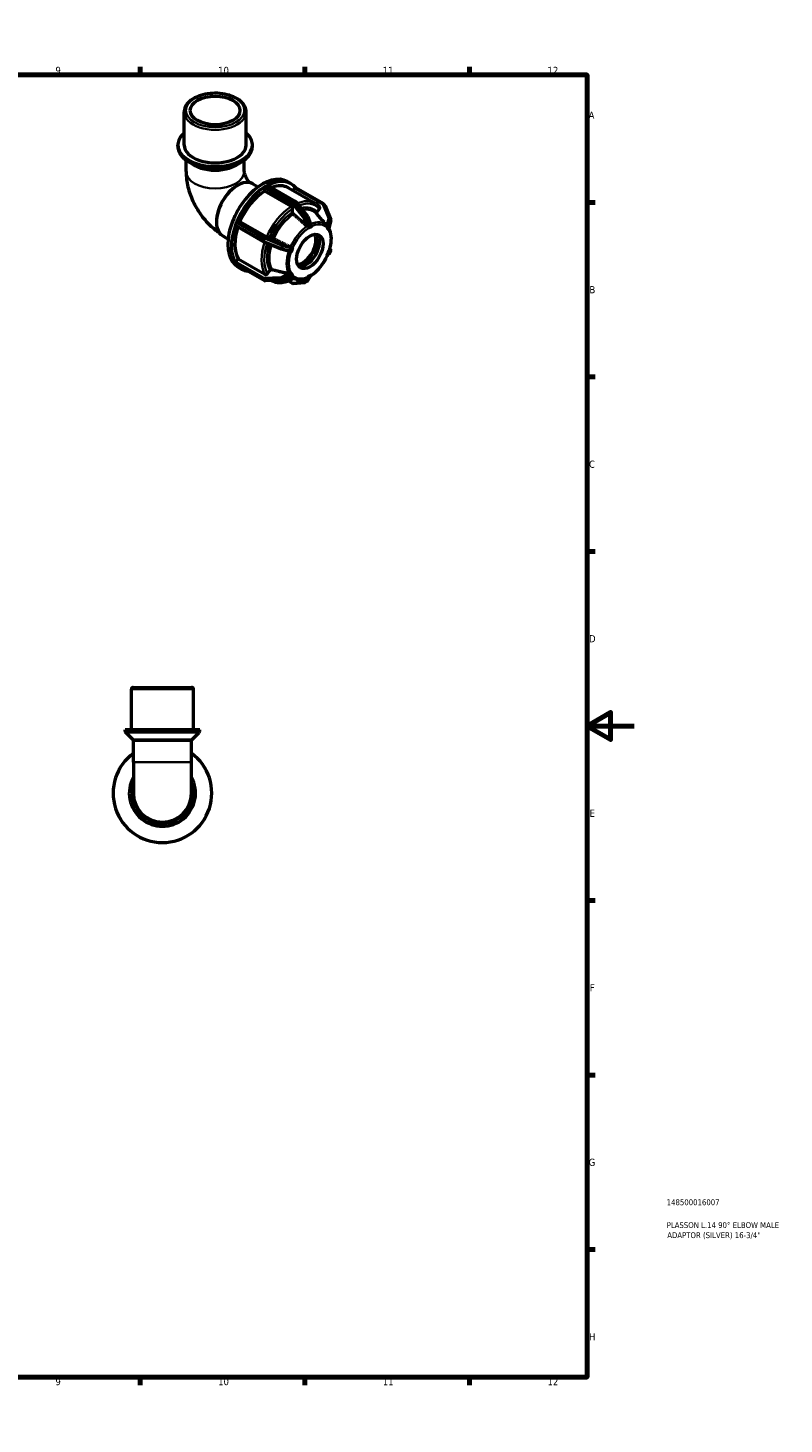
# Model space of a CAD drawing. Header units: millimetres. Extents: x 0 to 905, y -271 to 594.
# Tile 4 of 4: x 583 to 905, y 0 to 594. Entities that reach past the tile are written whole.
import ezdxf

# ---------------------------------------------------------------- set-up
doc = ezdxf.new("R2010")
doc.units = ezdxf.units.MM
for name, color, linetype, lineweight in [('Border (ANSI)', 7, 'Continuous', 70), ('Title (ISO)', 7, 'Continuous', 50), ('Visible (ANSI)', 7, 'Continuous', 50), ('Visible Narrow (ANSI)', 7, 'Continuous', 35)]:
    doc.layers.add(name, color=color, linetype=linetype, lineweight=lineweight)
doc.styles.add('Note Text (ANSI)', font='tahoma.ttf')
doc.styles.add('Note Text (ISO)', font='tahoma.ttf')

# ---------------------------------------------------------------- blocks, each defined once
blk = doc.blocks.new('Borders Default Border')
at = {"layer": 'Border (ANSI)'}
for p, q in [((70.08, 574), (70.08, 577.45)), ((140.17, 574), (140.17, 577.45)), ((210.25, 574), (210.25, 577.45)), ((280.33, 574), (280.33, 577.45)), ((350.42, 574), (350.42, 577.45)), ((490.58, 574), (490.58, 577.45)), ((560.67, 574), (560.67, 577.45)), ((630.75, 574), (630.75, 577.45)), ((700.83, 574), (700.83, 577.45)), ((770.92, 574), (770.92, 577.45)), ((20, 519.75), (16.55, 519.75)), ((821, 519.75), (824.45, 519.75)), ((20, 445.5), (16.55, 445.5)), ((821, 445.5), (824.45, 445.5)), ((20, 371.25), (16.55, 371.25)), ((821, 371.25), (824.45, 371.25)), ((20, 222.75), (16.55, 222.75)), ((821, 222.75), (824.45, 222.75)), ((20, 148.5), (16.55, 148.5)), ((821, 148.5), (824.45, 148.5)), ((20, 74.25), (16.55, 74.25)), ((821, 74.25), (824.45, 74.25)), ((70.08, 20), (70.08, 16.55)), ((140.17, 20), (140.17, 16.55)), ((210.25, 20), (210.25, 16.55)), ((280.33, 20), (280.33, 16.55)), ((350.42, 20), (350.42, 16.55)), ((490.58, 20), (490.58, 16.55)), ((560.67, 20), (560.67, 16.55)), ((630.75, 20), (630.75, 16.55)), ((700.83, 20), (700.83, 16.55)), ((770.92, 20), (770.92, 16.55))]:
    blk.add_line(p, q, dxfattribs=at)
at = {"layer": 'Border (ANSI)', "flags": 128}
for points in [[(420.5, 594), (420.5, 574), (414.73, 584), (426.27, 584), (420.5, 574)], [(20, 20), (20, 574), (821, 574), (821, 20), (20, 20)], [(0, 297), (20, 297), (10, 302.77), (10, 291.23), (20, 297)], [(841, 297), (821, 297), (831, 302.77), (831, 291.23), (821, 297)], [(420.5, 0), (420.5, 20), (414.73, 10), (426.27, 10), (420.5, 20)]]:
    blk.add_lwpolyline(points, dxfattribs=at)
at = {"layer": 'Border (ANSI)', "attachment_point": 7, "style": 'Note Text (ANSI)'}
for s, insert, char_height in [('1', (34.35, 574.4), 3.05), ('2', (104.2, 574.4), 3.05), ('3', (174.26, 574.34), 3.05), ('4', (244.23, 574.4), 3.05), ('5', (314.48, 574.34), 3.05), ('6', (384.49, 574.34), 3.05), ('7', (454.6, 574.4), 3.05), ('8', (524.63, 574.33), 3.05), ('9', (594.7, 574.34), 3.05), ('10', (663.96, 574.34), 3.048), ('11', (734.04, 574.4), 3.048), ('12', (804.13, 574.4), 3.048), ('A', (16.78, 555.35), 3.05), ('A', (821.63, 555.35), 3.05), ('B', (17.15, 481.1), 3.05), ('B', (821.99, 481.1), 3.05), ('C', (16.95, 406.8), 3.05), ('C', (821.8, 406.8), 3.05), ('D', (16.96, 332.6), 3.05), ('D', (821.81, 332.6), 3.05), ('E', (17.21, 258.35), 3.05), ('E', (822.05, 258.35), 3.05), ('F', (17.29, 184.1), 3.05), ('F', (822.14, 184.1), 3.05), ('G', (16.81, 109.79), 3.05), ('G', (821.66, 109.79), 3.05), ('H', (16.97, 35.6), 3.05), ('H', (821.81, 35.6), 3.05), ('1', (34.35, 16.55), 3.05), ('2', (104.2, 16.55), 3.05), ('3', (174.26, 16.49), 3.05), ('4', (244.23, 16.55), 3.05), ('5', (314.48, 16.49), 3.05), ('6', (384.49, 16.49), 3.05), ('7', (454.6, 16.55), 3.05), ('8', (524.63, 16.48), 3.05), ('9', (594.7, 16.49), 3.05), ('10', (663.96, 16.49), 3.048), ('11', (734.04, 16.55), 3.048), ('12', (804.13, 16.55), 3.048)]:
    blk.add_mtext(s, dxfattribs=dict(at, insert=insert, char_height=char_height))
blk = doc.blocks.new('Title Blocks ISO')
at = {"layer": 'Title (ISO)', "color": 232, "true_color": 0xca0064, "style": 'Note Text (ISO)'}
for tag, p in [('PART_NUMBER_001', (33.84, 73.13)), ('DESCRIPTION_001', (33.84, 63.4)), ('DESCRIPTION_002', (34.09, 59.12))]:
    blk.add_attdef(tag, p, '', height=2.5, dxfattribs=at)

msp = doc.modelspace()

# ---------------------------------------------------------------- linework, layer by layer
at = {"layer": 'Visible (ANSI)'}
for p, q in [((649.446, 544.18), (649.446, 558.242)), ((675.887, 544.18), (675.887, 558.242)), ((646.801, 543.715), (646.801, 544.18)), ((678.531, 543.715), (678.531, 544.18)), ((650.305, 532.849), (650.305, 537.741)), ((653.725, 535.662), (651.571, 536.912)), ((671.607, 535.662), (673.761, 536.912)), ((675.027, 532.849), (675.027, 537.741)), ((671.924, 526.842), (672.233, 527.021)), ((678.655, 527.669), (680.951, 526.347)), ((683.681, 524.577), (683.681, 525.925)), ((695.041, 518.035), (683.681, 524.577)), ((684.021, 526.513), (684.424, 526.745)), ((684.424, 526.745), (684.827, 526.977)), ((685.066, 527.001), (696.9, 520.186)), ((693.383, 528.65), (694.903, 527.775)), ((693.855, 525.955), (705.215, 519.414)), ((695.867, 524.796), (696.618, 525.73)), ((708.862, 519.089), (697.028, 525.904)), ((695.606, 515.632), (695.606, 517.055)), ((697.035, 520.071), (701.971, 513.933)), ((705.978, 515.673), (707.043, 516.997)), ((709.418, 518.374), (709.015, 518.949)), ((709.468, 518.283), (711.936, 512.372)), ((663.217, 511.722), (663.217, 511.365)), ((671.564, 510.755), (671.765, 511.275)), ((672.229, 511.686), (673.239, 511.593)), ((673.239, 511.593), (684.598, 505.052)), ((702.05, 513.792), (703.226, 510.454)), ((708.238, 512.232), (705.89, 514.879)), ((711.958, 512.067), (711.109, 508.787)), ((665.88, 505.484), (668.176, 504.163)), ((671.362, 510.236), (671.564, 510.755)), ((683.251, 502.978), (671.417, 509.793)), ((702.229, 508.791), (702.228, 508.794)), ((702.228, 508.79), (702.229, 508.791)), ((702.971, 509.219), (702.229, 508.791)), ((703.714, 509.646), (702.971, 509.219)), ((703.713, 509.649), (703.714, 509.646)), ((703.714, 509.646), (703.713, 509.645)), ((710.33, 509.038), (710.332, 509.04)), ((710.332, 509.04), (710.333, 509.042)), ((710.703, 508.51), (710.332, 509.04)), ((710.391, 509.804), (710.37, 509.828)), ((711.075, 507.98), (710.703, 508.51)), ((711.075, 507.98), (711.072, 507.979)), ((711.075, 507.983), (711.075, 507.98)), ((690.711, 499.882), (683.307, 502.951)), ((685.655, 504.681), (686.72, 504.583)), ((693.808, 499.037), (690.769, 499.862)), ((695.239, 499.605), (694.868, 498.647)), ((695.61, 500.562), (695.239, 499.605)), ((695.608, 500.562), (695.61, 500.562)), ((695.61, 500.562), (695.611, 500.562)), ((710.703, 498.187), (711.075, 499.144)), ((711.072, 499.145), (711.075, 499.144)), ((711.075, 499.144), (711.075, 499.145)), ((711.843, 499.842), (711.53, 500.174)), ((711.538, 498.3), (711.941, 499.34)), ((671.564, 493.587), (671.362, 493.874)), ((671.487, 494.482), (672.497, 495.738)), ((671.765, 493.299), (671.564, 493.587)), ((683.654, 486.434), (671.82, 493.249)), ((672.497, 495.738), (683.856, 489.196)), ((694.868, 498.647), (694.865, 498.648)), ((694.868, 498.648), (694.868, 498.647)), ((710.332, 497.23), (710.33, 497.23)), ((710.332, 497.23), (710.703, 498.187)), ((710.333, 497.23), (710.332, 497.23)), ((711.339, 498.063), (710.65, 497.646)), ((672.424, 492.254), (673.944, 491.378)), ((684.912, 489.481), (685.977, 490.805)), ((694.781, 488.504), (691.535, 486.659)), ((697.261, 487.003), (693.485, 487.767)), ((694.865, 489.81), (694.868, 489.811)), ((694.868, 489.811), (694.868, 489.813)), ((694.868, 489.811), (695.239, 489.282)), ((695.239, 489.282), (695.61, 488.752)), ((695.61, 488.752), (695.608, 488.751)), ((695.611, 488.754), (695.61, 488.752)), ((703.21, 488.449), (702.01, 486.425)), ((702.229, 488.145), (702.228, 488.148)), ((702.228, 488.144), (702.229, 488.145)), ((702.229, 488.145), (702.971, 488.573)), ((702.971, 488.573), (703.714, 489)), ((703.713, 489.003), (703.714, 489)), ((703.714, 489), (703.713, 488.999)), ((691.313, 486.596), (683.908, 486.37)), ((693.763, 486.404), (695.615, 485.338)), ((695.899, 485.276), (700.835, 485.728)), ((701.031, 485.79), (701.837, 486.254)), ((627.013, 295.427), (627.013, 312.627)), ((627.813, 313.427), (652.654, 313.427)), ((653.454, 295.427), (653.454, 312.627)), ((656.098, 295.427), (624.369, 295.427)), ((624.369, 294.859), (624.369, 295.427)), ((627.638, 291.258), (624.603, 294.293)), ((652.829, 291.258), (655.864, 294.293)), ((656.098, 294.859), (656.098, 295.427)), ((627.872, 281.567), (627.872, 290.693)), ((652.594, 281.567), (652.594, 290.693)), ((622.332, 279.421), (622.047, 278.927)), ((627.872, 281.567), (627.872, 268.427)), ((652.594, 268.427), (652.594, 281.567)), ((658.42, 278.927), (658.135, 279.421)), ((622.047, 278.927), (621.762, 278.434)), ((658.705, 278.434), (658.42, 278.927)), ((621.762, 258.421), (622.047, 257.927)), ((622.047, 257.927), (622.332, 257.434)), ((658.135, 257.434), (658.42, 257.927)), ((658.42, 257.927), (658.705, 258.421)), ((639.663, 247.427), (640.233, 247.427)), ((640.233, 247.427), (640.803, 247.427))]:
    msp.add_line(p, q, dxfattribs=at)
for centre, radius, start, end in [((696.661, 519.77), 0.48, 38.808168, 60.064008), ((708.622, 518.674), 0.48, 35.027094, 60.064008), ((709.025, 518.098), 0.48, 22.661387, 35.027094), ((701.597, 513.632), 0.48, 19.407353, 38.808168), ((711.493, 512.187), 0.48, 345.482312, 22.661387), ((683.49, 503.394), 0.48, 240.064008, 247.487849), ((690.895, 500.325), 0.48, 247.487849, 254.818767), ((711.493, 499.513), 0.48, 338.802106, 43.330026), ((711.09, 498.474), 0.48, 301.183815, 338.802106), ((683.894, 486.85), 0.48, 240.064008, 271.750085), ((691.298, 487.076), 0.48, 271.750085, 299.609064), ((695.855, 485.754), 0.48, 240.064008, 275.237252), ((700.791, 486.206), 0.48, 275.237252, 299.935992), ((701.597, 486.67), 0.48, 299.935992, 329.338425), ((627.813, 312.627), 0.8, 90, 180), ((652.654, 312.627), 0.8, 0, 90), ((625.169, 294.859), 0.8, 180, 225), ((627.072, 290.693), 0.8, 0, 45), ((653.394, 290.693), 0.8, 135, 180), ((655.298, 294.859), 0.8, 315, 0), ((640.233, 268.427), 21, 126.059638, 53.940362), ((622.747, 279.181), 0.48, 137.868948, 150), ((657.719, 279.181), 0.48, 30, 42.131052), ((622.177, 278.194), 0.48, 150, 162.131052), ((640.233, 268.427), 14.09, 151.318449, 28.681551), ((658.289, 278.194), 0.48, 17.868948, 30), ((640.233, 268.427), 12.8, 164.953667, 15.046333), ((640.233, 268.427), 12.361, 180, 0), ((622.177, 258.661), 0.48, 197.868948, 210), ((622.747, 257.674), 0.48, 210, 222.131052), ((657.719, 257.674), 0.48, 317.868948, 330), ((658.289, 258.661), 0.48, 330, 342.131052), ((639.663, 247.907), 0.48, 257.868948, 270), ((640.803, 247.907), 0.48, 270, 282.131052)]:
    msp.add_arc(centre, radius, start, end, dxfattribs=at)
for centre, major_axis, ratio in [((662.666, 558.896), (-10.576, 0), 0.5758617), ((702.971, 498.896), (-3.992, -6.933), 0.5780931)]:
    msp.add_ellipse(centre, major_axis=major_axis, ratio=ratio, dxfattribs=at)
for centre, major_axis, ratio, start_param, end_param in [((662.666, 544.18), (-15.865, 0), 0.5758617, 5.6974998, 10.0104635), ((662.666, 544.18), (-13.22, 0), 0.5758617, 0, 3.1415927), ((672.268, 516.577), (6.388, 11.092), 0.5780931, 0, 3.1415927), ((682.903, 510.452), (10.48, 18.198), 0.5780931, 0, 3.1415927), ((684.424, 509.577), (10.48, 18.198), 0.5780931, 6.0515385, 7.0346981), ((671.957, 516.755), (-6.169, -10.712), 0.5780931, 3.9289245, 5.4958534), ((684.424, 509.577), (-10.48, -18.198), 0.5780931, 3.9570088, 4.940303), ((684.424, 509.577), (-9.432, -16.378), 0.5780931, 3.9806413, 4.9166705), ((684.021, 526.121), (0.24, 0.416), 0.5780931, 0.9951913, 2.3542608), ((684.021, 526.121), (-0.24, -0.416), 0.5780931, 3.9250571, 4.1367839), ((684.827, 526.585), (-0.24, -0.416), 0.5780931, 3.7133303, 3.9250571), ((684.827, 526.585), (0.24, 0.416), 0.5780931, 0, 0.5717377), ((684.424, 509.577), (9.432, 16.378), 0.5780931, 0, 0.6165468), ((696.788, 525.488), (0.24, 0.416), 0.5780931, 0, 1.3070632), ((672.059, 511.248), (-0.24, -0.416), 0.5780931, 4.7605279, 4.9722547), ((672.059, 511.248), (0.24, 0.416), 0.5780931, 0.2598657, 1.6189352), ((684.424, 509.577), (-10.48, -18.198), 0.5780931, 5.0042063, 5.9875005), ((684.424, 509.577), (-9.432, -16.378), 0.5780931, 5.0524218, 5.963868), ((671.656, 510.209), (-0.24, -0.416), 0.5780931, 5.1839815, 6.2831853), ((671.656, 510.209), (-0.24, -0.416), 0.5780931, 4.9722547, 5.1839815), ((699.931, 500.647), (-3.992, -6.933), 0.5780931, 0.3890797, 2.7525129), ((699.931, 500.647), (4.36, 7.571), 0.5780931, 3.6235838, 5.8011942), ((701.451, 499.771), (-3.992, -6.933), 0.5780931, 0.1908245, 2.9507681), ((671.656, 494.24), (0.24, 0.416), 0.5780931, 1.3070632, 2.6661328), ((671.656, 494.24), (-0.24, -0.416), 0.5780931, 5.8077254, 6.0194522), ((672.059, 493.665), (-0.24, -0.416), 0.5780931, 6.0194522, 6.231179), ((672.059, 493.665), (-0.24, -0.416), 0.5780931, 6.231179, 6.2831853), ((684.424, 509.577), (-10.48, -18.198), 0.5780931, 6.0514039, 6.5148321)]:
    msp.add_ellipse(centre, major_axis=major_axis, ratio=ratio, start_param=start_param, end_param=end_param, dxfattribs=at)
for points, knots in [([(675.887, 558.242), (675.887, 559.057), (675.68, 559.869), (674.881, 561.431), (674.269, 562.175), (672.674, 563.544), (671.667, 564.156), (669.383, 565.162), (668.102, 565.552), (665.408, 566.07), (663.997, 566.199), (661.178, 566.189), (659.773, 566.05), (657.099, 565.516), (655.831, 565.12), (653.557, 564.098), (652.552, 563.471), (650.924, 562.034), (650.296, 561.224), (649.604, 559.672), (649.446, 558.957), (649.446, 558.242)], [0.7853982, 0.7853982, 0.7853982, 0.7853982, 1.0716629, 1.0716629, 1.3766749, 1.3766749, 1.7036206, 1.7036206, 2.0338676, 2.0338676, 2.3624209, 2.3624209, 2.6902092, 2.6902092, 3.0188166, 3.0188166, 3.3490962, 3.3490962, 3.6755603, 3.6755603, 3.9269908, 3.9269908, 3.9269908, 3.9269908]), ([(646.801, 543.715), (646.801, 543.19), (646.873, 542.666), (647.154, 541.64), (647.363, 541.138), (647.905, 540.172), (648.238, 539.708), (649.016, 538.824), (649.46, 538.405), (650.445, 537.619), (650.987, 537.251), (651.571, 536.912)], [3.92699082, 3.92699082, 3.92699082, 3.92699082, 4.08329994, 4.08329994, 4.23960906, 4.23960906, 4.39591819, 4.39591819, 4.55222731, 4.55222731, 4.70853643, 4.70853643, 4.70853643, 4.70853643]), ([(673.761, 536.912), (674.345, 537.251), (674.887, 537.619), (675.873, 538.405), (676.317, 538.824), (677.094, 539.708), (677.427, 540.172), (677.969, 541.138), (678.178, 541.64), (678.459, 542.666), (678.531, 543.19), (678.531, 543.715)], [0.00385255, 0.00385255, 0.00385255, 0.00385255, 0.16016167, 0.16016167, 0.31647079, 0.31647079, 0.47277992, 0.47277992, 0.62908904, 0.62908904, 0.78539816, 0.78539816, 0.78539816, 0.78539816]), ([(650.305, 532.849), (650.305, 530.604), (650.602, 528.446), (651.61, 524.276), (652.326, 522.263), (654.107, 518.403), (655.173, 516.557), (657.625, 513.085), (659.011, 511.459), (661.729, 508.873), (662.987, 507.848), (664.361, 506.93)], [3.1415927, 3.1415927, 3.1415927, 3.1415927, 3.4557519, 3.4557519, 3.7699112, 3.7699112, 4.0840704, 4.0840704, 4.3982297, 4.3982297, 4.6333329, 4.6333329, 4.6333329, 4.6333329]), ([(675.027, 532.849), (675.027, 532.846), (675.028, 532.783), (675.054, 532.567), (675.079, 532.418), (675.163, 532.054), (675.222, 531.837), (675.384, 531.354), (675.488, 531.085), (675.74, 530.521), (675.889, 530.224), (676.221, 529.639), (676.404, 529.35), (676.778, 528.821), (676.969, 528.579), (677.214, 528.297), (677.275, 528.229), (677.334, 528.166)], [3.1415927, 3.1415927, 3.1415927, 3.1415927, 3.2924447, 3.2924447, 3.4384163, 3.4384163, 3.5886287, 3.5886287, 3.7472123, 3.7472123, 3.9138113, 3.9138113, 4.0840241, 4.0840241, 4.2513298, 4.2513298, 4.3076205, 4.3076205, 4.3076205, 4.3076205]), ([(695.606, 517.055), (695.606, 517.135), (695.59, 517.24), (695.536, 517.42), (695.49, 517.528), (695.391, 517.699), (695.322, 517.793), (695.193, 517.929), (695.11, 517.995), (695.041, 518.035)], [-0.11857334, -0.11857334, -0.11857334, -0.11857334, -0.08888919, -0.08888919, -0.05923188, -0.05923188, -0.02960424, -0.02960424, 0, 0, 0, 0]), ([(707.107, 517.818), (706.998, 517.947), (706.886, 518.072), (706.654, 518.313), (706.534, 518.429), (706.289, 518.652), (706.162, 518.759), (705.902, 518.963), (705.769, 519.06), (705.497, 519.244), (705.357, 519.332), (705.215, 519.414)], [5.29166623, 5.29166623, 5.29166623, 5.29166623, 5.33327715, 5.33327715, 5.37488808, 5.37488808, 5.416499, 5.416499, 5.45810993, 5.45810993, 5.49972085, 5.49972085, 5.49972085, 5.49972085]), ([(707.043, 516.997), (707.103, 517.073), (707.158, 517.171), (707.217, 517.341), (707.231, 517.443), (707.218, 517.606), (707.188, 517.696), (707.135, 517.781), (707.121, 517.799), (707.106, 517.817)], [-0.118573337, -0.118573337, -0.118573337, -0.118573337, -0.088889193, -0.088889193, -0.059231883, -0.059231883, -0.029604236, -0.029604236, -0.02124675, -0.02124675, -0.02124675, -0.02124675]), ([(696.026, 514.758), (696.001, 514.78), (695.977, 514.803), (695.891, 514.894), (695.822, 514.988), (695.723, 515.159), (695.676, 515.267), (695.623, 515.447), (695.606, 515.552), (695.606, 515.632)], [0.256821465, 0.256821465, 0.256821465, 0.256821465, 0.266797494, 0.266797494, 0.296430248, 0.296430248, 0.326102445, 0.326102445, 0.355803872, 0.355803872, 0.355803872, 0.355803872]), ([(705.913, 514.853), (705.898, 514.871), (705.885, 514.889), (705.832, 514.974), (705.803, 515.064), (705.79, 515.227), (705.804, 515.329), (705.862, 515.499), (705.917, 515.598), (705.978, 515.673)], [0.258551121, 0.258551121, 0.258551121, 0.258551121, 0.266797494, 0.266797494, 0.296430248, 0.296430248, 0.326102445, 0.326102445, 0.355803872, 0.355803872, 0.355803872, 0.355803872]), ([(684.598, 505.052), (684.668, 505.011), (684.764, 504.963), (684.94, 504.884), (685.05, 504.84), (685.234, 504.776), (685.341, 504.743), (685.506, 504.702), (685.594, 504.686), (685.655, 504.681)], [0, 0, 0, 0, 0.02960424, 0.02960424, 0.05923188, 0.05923188, 0.08888919, 0.08888919, 0.11857334, 0.11857334, 0.11857334, 0.11857334]), ([(697.261, 487.003), (698.118, 486.829), (699.038, 486.858), (700.991, 487.294), (702.03, 487.733), (704.096, 488.984), (705.122, 489.806), (707.041, 491.736), (707.935, 492.843), (709.505, 495.229), (710.181, 496.507), (711.255, 499.113), (711.652, 500.441), (712.12, 503.023), (712.191, 504.278), (711.982, 506.589), (711.701, 507.647), (711.198, 508.633), (711.155, 508.713), (711.11, 508.791)], [2.549122, 2.549122, 2.549122, 2.549122, 2.8454604, 2.8454604, 3.1673544, 3.1673544, 3.4974573, 3.4974573, 3.8263989, 3.8263989, 4.1541379, 4.1541379, 4.482169, 4.482169, 4.8117653, 4.8117653, 5.1408378, 5.1408378, 5.1704159, 5.1704159, 5.1704159, 5.1704159]), ([(701.877, 509.676), (701.837, 509.688), (701.797, 509.704), (701.684, 509.759), (701.615, 509.805), (701.559, 509.853), (701.555, 509.856), (701.551, 509.86), (701.547, 509.863)], [0.305628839, 0.305628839, 0.305628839, 0.305628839, 0.317804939, 0.317804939, 0.341844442, 0.341844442, 0.341844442, 0.343586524, 0.343586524, 0.343586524, 0.343586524]), ([(702.341, 509.631), (702.338, 509.629), (702.335, 509.628), (702.31, 509.612), (702.284, 509.605), (702.213, 509.597), (702.164, 509.602), (702.044, 509.626), (701.963, 509.649), (701.879, 509.675), (701.878, 509.676), (701.877, 509.676)], [-0.081715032, -0.081715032, -0.081715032, -0.081715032, -0.080132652, -0.080132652, -0.067832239, -0.067832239, -0.048930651, -0.048930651, -0.022693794, -0.022693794, -0.022476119, -0.022476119, -0.022476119, -0.022476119]), ([(703.147, 510.096), (703.004, 510.03), (702.865, 509.958), (702.737, 509.884), (702.609, 509.81), (702.474, 509.725), (702.341, 509.631)], [-0.05440971, -0.05440971, -0.05440971, -0.05440971, 0, 0, 0, 0.05440971, 0.05440971, 0.05440971, 0.05440971]), ([(703.226, 510.453), (703.232, 510.435), (703.237, 510.417), (703.253, 510.34), (703.252, 510.28), (703.234, 510.2), (703.223, 510.17), (703.193, 510.127), (703.176, 510.111), (703.153, 510.099), (703.15, 510.097), (703.147, 510.096)], [-0.140806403, -0.140806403, -0.140806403, -0.140806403, -0.133131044, -0.133131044, -0.108240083, -0.108240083, -0.09352036, -0.09352036, -0.082314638, -0.082314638, -0.080656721, -0.080656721, -0.080656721, -0.080656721]), ([(710.37, 509.828), (710.352, 509.848), (710.334, 509.869), (710.262, 509.949), (710.212, 510.006), (710.169, 510.055), (710.166, 510.058), (710.163, 510.061), (710.16, 510.065)], [0.309823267, 0.309823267, 0.309823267, 0.309823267, 0.317804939, 0.317804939, 0.341844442, 0.341844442, 0.341844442, 0.343586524, 0.343586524, 0.343586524, 0.343586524]), ([(710.4, 509.794), (710.4, 509.794), (710.399, 509.795), (710.398, 509.796), (710.397, 509.797), (710.396, 509.799), (710.396, 509.799), (710.394, 509.801), (710.394, 509.801), (710.393, 509.803), (710.392, 509.803), (710.391, 509.804)], [5.3071703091, 5.3071703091, 5.3071703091, 5.3071703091, 5.3074816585, 5.3074816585, 5.3077930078, 5.3077930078, 5.3081043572, 5.3081043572, 5.3084157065, 5.3084157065, 5.3087270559, 5.3087270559, 5.3087270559, 5.3087270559]), ([(710.66, 509.407), (710.658, 509.409), (710.657, 509.41), (710.644, 509.427), (710.631, 509.446), (710.594, 509.507), (710.568, 509.555), (710.501, 509.664), (710.455, 509.732), (710.399, 509.795)], [-0.083001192, -0.083001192, -0.083001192, -0.083001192, -0.081608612, -0.081608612, -0.069180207, -0.069180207, -0.048308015, -0.048308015, -0.022545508, -0.022545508, -0.022545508, -0.022545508]), ([(711.063, 508.832), (710.997, 508.944), (710.93, 509.047), (710.866, 509.139), (710.802, 509.23), (710.732, 509.321), (710.66, 509.407)], [0.82739909, 0.82739909, 0.82739909, 0.82739909, 0.8818088, 0.8818088, 0.8818088, 0.93621851, 0.93621851, 0.93621851, 0.93621851]), ([(711.109, 508.787), (711.109, 508.786), (711.108, 508.785), (711.104, 508.783), (711.099, 508.785), (711.085, 508.799), (711.077, 508.809), (711.066, 508.826), (711.064, 508.829), (711.063, 508.832)], [-0.113044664, -0.113044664, -0.113044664, -0.113044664, -0.108227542, -0.108227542, -0.093960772, -0.093960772, -0.082843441, -0.082843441, -0.080799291, -0.080799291, -0.080799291, -0.080799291]), ([(686.72, 504.583), (686.781, 504.578), (686.868, 504.562), (687.034, 504.521), (687.141, 504.488), (687.325, 504.424), (687.435, 504.38), (687.552, 504.327), (687.583, 504.313), (687.613, 504.298)], [0.11859448, 0.11859448, 0.11859448, 0.11859448, 0.148295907, 0.148295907, 0.177968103, 0.177968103, 0.207600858, 0.207600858, 0.217576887, 0.217576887, 0.217576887, 0.217576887]), ([(694.03, 499.018), (693.992, 499.014), (693.953, 499.014), (693.878, 499.021), (693.843, 499.028), (693.808, 499.037)], [0.305628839, 0.305628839, 0.305628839, 0.305628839, 0.317804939, 0.317804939, 0.328952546, 0.328952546, 0.328952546, 0.328952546]), ([(694.425, 499.251), (694.424, 499.249), (694.424, 499.246), (694.413, 499.215), (694.396, 499.189), (694.341, 499.128), (694.292, 499.098), (694.178, 499.047), (694.105, 499.026), (694.03, 499.018)], [-0.081999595, -0.081999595, -0.081999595, -0.081999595, -0.080970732, -0.080970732, -0.068645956, -0.068645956, -0.047614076, -0.047614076, -0.022463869, -0.022463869, -0.022463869, -0.022463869]), ([(694.42, 501.001), (694.425, 500.998), (694.429, 500.996), (694.434, 500.994), (694.501, 500.959), (694.569, 500.912), (694.655, 500.824), (694.682, 500.791), (694.704, 500.757)], [0.340102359, 0.340102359, 0.340102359, 0.340102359, 0.341844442, 0.341844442, 0.341844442, 0.365883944, 0.365883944, 0.378060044, 0.378060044, 0.378060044, 0.378060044]), ([(694.828, 500.29), (694.746, 500.115), (694.672, 499.941), (694.608, 499.776), (694.544, 499.611), (694.481, 499.433), (694.425, 499.251)], [-0.05440971, -0.05440971, -0.05440971, -0.05440971, 0, 0, 0, 0.05440971, 0.05440971, 0.05440971, 0.05440971]), ([(694.704, 500.757), (694.747, 500.693), (694.783, 500.626), (694.832, 500.506), (694.848, 500.447), (694.85, 500.361), (694.845, 500.331), (694.832, 500.298), (694.83, 500.294), (694.828, 500.29)], [-0.141895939, -0.141895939, -0.141895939, -0.141895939, -0.118164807, -0.118164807, -0.095986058, -0.095986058, -0.083467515, -0.083467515, -0.081737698, -0.081737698, -0.081737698, -0.081737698]), ([(683.856, 489.196), (683.926, 489.156), (684.022, 489.126), (684.197, 489.11), (684.307, 489.12), (684.492, 489.169), (684.599, 489.218), (684.764, 489.326), (684.852, 489.405), (684.912, 489.481)], [0, 0, 0, 0, 0.02960424, 0.02960424, 0.05923188, 0.05923188, 0.08888919, 0.08888919, 0.11857334, 0.11857334, 0.11857334, 0.11857334]), ([(685.977, 490.805), (686.038, 490.88), (686.126, 490.96), (686.291, 491.068), (686.398, 491.116), (686.583, 491.166), (686.693, 491.176), (686.81, 491.165), (686.841, 491.16), (686.871, 491.153)], [0.11859448, 0.11859448, 0.11859448, 0.11859448, 0.148295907, 0.148295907, 0.177968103, 0.177968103, 0.207600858, 0.207600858, 0.217576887, 0.217576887, 0.217576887, 0.217576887]), ([(686.726, 486.456), (687.114, 486.264), (687.521, 486.108), (688.504, 485.831), (689.091, 485.739), (690.299, 485.685), (690.921, 485.723), (692.186, 485.922), (692.829, 486.084), (694.124, 486.523), (694.776, 486.802), (695.428, 487.134)], [2.39396669, 2.39396669, 2.39396669, 2.39396669, 2.50357523, 2.50357523, 2.64902225, 2.64902225, 2.79446928, 2.79446928, 2.93991631, 2.93991631, 3.08536334, 3.08536334, 3.08536334, 3.08536334]), ([(693.677, 489.571), (693.682, 489.57), (693.687, 489.569), (693.692, 489.567), (693.76, 489.551), (693.837, 489.526), (693.953, 489.479), (693.992, 489.461), (694.03, 489.442)], [0.340102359, 0.340102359, 0.340102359, 0.340102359, 0.341844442, 0.341844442, 0.341844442, 0.365883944, 0.365883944, 0.378060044, 0.378060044, 0.378060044, 0.378060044]), ([(694.03, 489.442), (694.057, 489.428), (694.085, 489.415), (694.178, 489.371), (694.24, 489.345), (694.322, 489.305), (694.352, 489.29), (694.395, 489.259), (694.41, 489.245), (694.422, 489.227), (694.424, 489.224), (694.425, 489.221)], [-0.141279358, -0.141279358, -0.141279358, -0.141279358, -0.131540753, -0.131540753, -0.108227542, -0.108227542, -0.093960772, -0.093960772, -0.082843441, -0.082843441, -0.080799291, -0.080799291, -0.080799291, -0.080799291]), ([(694.425, 489.221), (694.481, 489.115), (694.544, 489.014), (694.608, 488.923), (694.672, 488.831), (694.746, 488.738), (694.828, 488.646)], [0.82739909, 0.82739909, 0.82739909, 0.82739909, 0.8818088, 0.8818088, 0.8818088, 0.93621851, 0.93621851, 0.93621851, 0.93621851]), ([(694.828, 488.646), (694.83, 488.645), (694.831, 488.643), (694.844, 488.627), (694.849, 488.612), (694.849, 488.572), (694.835, 488.547), (694.805, 488.519), (694.794, 488.511), (694.781, 488.504)], [-0.083001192, -0.083001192, -0.083001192, -0.083001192, -0.081608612, -0.081608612, -0.069180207, -0.069180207, -0.048308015, -0.048308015, -0.038894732, -0.038894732, -0.038894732, -0.038894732]), ([(695.428, 487.134), (695.432, 487.137), (695.436, 487.139), (695.49, 487.17), (695.536, 487.224), (695.571, 487.301), (695.578, 487.321), (695.584, 487.343)], [0.056747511, 0.056747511, 0.056747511, 0.056747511, 0.059231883, 0.059231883, 0.088889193, 0.088889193, 0.097761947, 0.097761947, 0.097761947, 0.097761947])]:
    msp.add_open_spline(points, degree=3, knots=knots, dxfattribs=at)
for points, weights in [([(701.547, 509.863), (698.986, 512.134), (696.026, 514.758)], [1.00026760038, 1.002744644, 1]), ([(710.16, 510.065), (709.232, 511.111), (708.238, 512.232)], [1.00026843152, 1.00143647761, 1.00144305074]), ([(687.613, 504.298), (691.262, 502.53), (694.42, 501.001)], [1, 1.00274505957, 1.00026843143]), ([(686.871, 491.153), (690.52, 490.305), (693.677, 489.571)], [1, 1.00274505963, 1.00026843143])]:
    msp.add_rational_spline(points, weights, degree=2, dxfattribs=at)
for points in [[(702.971, 509.219), (702.732, 509.081), (702.483, 508.938), (702.228, 508.79)], [(702.228, 508.794), (702.481, 508.935), (702.736, 509.084), (702.971, 509.219)], [(702.228, 508.79), (702.228, 508.791), (702.228, 508.793), (702.228, 508.794)], [(702.971, 509.219), (703.206, 509.354), (703.462, 509.5), (703.713, 509.649)], [(703.713, 509.645), (703.459, 509.5), (703.21, 509.356), (702.971, 509.219)], [(703.226, 510.454), (703.226, 510.454), (703.226, 510.453), (703.226, 510.453)], [(710.33, 509.038), (710.331, 509.04), (710.332, 509.041), (710.333, 509.042)], [(710.703, 508.51), (710.584, 508.68), (710.46, 508.859), (710.33, 509.038)], [(710.333, 509.042), (710.458, 508.859), (710.586, 508.677), (710.703, 508.51)], [(710.399, 509.795), (710.397, 509.798), (710.394, 509.801), (710.391, 509.804)], [(710.703, 508.51), (710.821, 508.342), (710.948, 508.159), (711.075, 507.983)], [(711.072, 507.979), (710.948, 508.162), (710.823, 508.339), (710.703, 508.51)], [(694.865, 498.648), (694.995, 498.972), (695.121, 499.302), (695.239, 499.605)], [(695.239, 499.605), (695.119, 499.296), (694.995, 498.975), (694.868, 498.648)], [(695.239, 499.605), (695.356, 499.907), (695.485, 500.236), (695.608, 500.562)], [(695.611, 500.562), (695.483, 500.234), (695.358, 499.913), (695.239, 499.605)], [(695.608, 500.562), (695.609, 500.562), (695.61, 500.562), (695.611, 500.562)], [(710.703, 498.187), (710.823, 498.496), (710.948, 498.817), (711.072, 499.145)], [(711.075, 499.145), (710.948, 498.819), (710.821, 498.49), (710.703, 498.187)], [(711.072, 499.145), (711.073, 499.145), (711.074, 499.145), (711.075, 499.145)], [(710.33, 497.23), (710.46, 497.557), (710.584, 497.878), (710.703, 498.187)], [(710.703, 498.187), (710.586, 497.884), (710.458, 497.555), (710.333, 497.23)], [(694.865, 489.81), (694.866, 489.811), (694.867, 489.812), (694.868, 489.813)], [(695.239, 489.282), (695.121, 489.449), (694.995, 489.632), (694.865, 489.81)], [(694.868, 489.813), (694.995, 489.629), (695.119, 489.452), (695.239, 489.282)], [(695.239, 489.282), (695.358, 489.111), (695.483, 488.933), (695.611, 488.754)], [(695.608, 488.751), (695.485, 488.933), (695.356, 489.114), (695.239, 489.282)], [(702.971, 488.573), (702.736, 488.438), (702.481, 488.291), (702.228, 488.144)], [(702.228, 488.148), (702.483, 488.291), (702.732, 488.435), (702.971, 488.573)], [(702.228, 488.144), (702.228, 488.145), (702.228, 488.146), (702.228, 488.148)], [(702.971, 488.573), (703.211, 488.711), (703.46, 488.854), (703.713, 489.003)], [(703.713, 488.999), (703.462, 488.856), (703.206, 488.708), (702.971, 488.573)]]:
    msp.add_open_spline(points, degree=3, dxfattribs=at)
at = {"layer": 'Visible Narrow (ANSI)'}
for p, q in [((683.681, 525.925), (695.515, 519.11)), ((695.855, 519.698), (684.021, 526.513)), ((684.827, 526.977), (696.661, 520.162)), ((696.618, 525.73), (708.453, 518.916)), ((695.515, 519.11), (700.452, 512.972)), ((696.661, 520.162), (695.855, 519.698)), ((696.025, 519.548), (696.831, 520.012)), ((700.961, 513.41), (696.025, 519.548)), ((696.831, 520.012), (701.767, 513.874)), ((708.453, 518.916), (710.921, 513.004)), ((709.046, 518.892), (709.45, 518.317)), ((711.515, 512.981), (709.046, 518.892)), ((709.45, 518.317), (711.918, 512.406)), ((671.765, 511.275), (683.6, 504.46)), ((684.063, 504.871), (672.229, 511.686)), ((700.452, 512.972), (701.547, 509.863)), ((701.767, 513.874), (700.961, 513.41)), ((701.093, 513.172), (701.9, 513.637)), ((702.341, 509.631), (701.093, 513.172)), ((701.9, 513.637), (703.147, 510.096)), ((710.921, 513.004), (710.16, 510.065)), ((710.66, 509.407), (711.526, 512.754)), ((711.929, 512.179), (711.063, 508.832)), ((711.918, 512.406), (711.515, 512.981)), ((711.526, 512.754), (711.929, 512.179)), ((683.197, 503.421), (671.362, 510.236)), ((683.6, 504.46), (683.197, 503.421)), ((683.406, 503.32), (683.809, 504.359)), ((690.81, 500.251), (683.406, 503.32)), ((683.809, 504.359), (691.213, 501.29)), ((691.468, 501.802), (684.063, 504.871)), ((691.213, 501.29), (690.81, 500.251)), ((691.064, 500.163), (691.467, 501.202)), ((694.425, 499.251), (691.064, 500.163)), ((691.467, 501.202), (694.828, 500.29)), ((694.42, 501.001), (691.468, 501.802)), ((711.108, 498.83), (711.929, 499.327)), ((711.663, 499.951), (711.425, 499.806)), ((711.512, 500.111), (711.663, 499.951)), ((711.929, 499.327), (711.526, 498.288)), ((671.362, 493.874), (683.197, 487.06)), ((683.321, 487.667), (671.487, 494.482)), ((683.6, 486.485), (671.765, 493.299)), ((711.526, 498.288), (710.712, 497.795)), ((690.725, 487.893), (683.321, 487.667)), ((683.406, 487.011), (690.81, 487.237)), ((693.677, 489.571), (690.725, 487.893)), ((690.81, 487.237), (691.213, 486.662)), ((691.064, 487.311), (694.425, 489.221)), ((691.467, 486.736), (691.064, 487.311)), ((694.828, 488.646), (691.467, 486.736)), ((701.327, 487.487), (700.452, 486.011)), ((701.093, 485.853), (702.336, 487.949)), ((703.136, 488.403), (701.9, 486.318)), ((683.197, 487.06), (683.6, 486.485)), ((683.809, 486.436), (683.406, 487.011)), ((691.213, 486.662), (683.809, 486.436)), ((695.515, 485.558), (693.935, 486.468)), ((700.452, 486.011), (695.515, 485.558)), ((701.9, 486.318), (701.093, 485.853)), ((653.291, 312.627), (627.176, 312.627)), ((624.564, 294.859), (655.903, 294.859)), ((655.671, 294.293), (624.795, 294.293)), ((627.793, 291.258), (652.674, 291.258)), ((652.442, 290.693), (628.024, 290.693)), ((628.024, 281.567), (652.442, 281.567))]:
    msp.add_line(p, q, dxfattribs=at)
msp.add_ellipse((662.666, 558.896), major_axis=(-12.421, 0), ratio=0.5758617, dxfattribs=at)
for centre, major_axis, ratio, start_param, end_param in [((662.666, 558.242), (-13.22, 0), 0.5758617, 0, 3.1415927), ((662.666, 543.715), (15.865, 0), 0.5758617, 3.1415927, 6.2831853), ((662.666, 543.252), (15.63, 0), 0.5758617, 3.9231383, 5.5016397), ((662.666, 540.309), (12.361, 0), 0.5758617, 3.6910691, 5.7337088), ((662.666, 540.771), (-12.595, 0), 0.5758617, 0.7815456, 2.360047), ((662.666, 532.849), (12.361, 0), 0.5758617, 3.1415927, 6.2831853), ((695.783, 503.035), (-9.432, -16.378), 0.5780931, 3.9806413, 4.9166705), ((696.349, 502.709), (9.032, 15.685), 0.5780931, 0.8415081, 1.7726184), ((695.855, 519.306), (-0.24, -0.416), 0.5780931, 3.9250571, 5.4958534), ((695.855, 519.306), (0.374, 0.301), 0.2127125, 0.9377138, 2.5085101), ((695.855, 519.306), (-0.24, 0.416), 0.5780931, 4.9761221, 5.4997209), ((696.661, 519.77), (0.24, 0.416), 0.5780931, 0, 0.7834645), ((696.661, 519.77), (0.24, -0.416), 0.5780931, 1.8345294, 2.3581282), ((696.661, 519.77), (0.374, 0.301), 0.2127125, 0, 0.9377138), ((695.783, 503.035), (9.432, 16.378), 0.5780931, 0, 0.648066), ((696.349, 502.709), (9.032, 15.685), 0.5780931, 6.0774958, 6.9116625), ((696.349, 502.709), (8.166, 14.181), 0.5780931, 6.0836621, 6.8140596), ((696.768, 502.468), (7.78, 13.511), 0.5780931, 6.0921915, 6.7775989), ((708.622, 518.674), (0.24, 0.416), 0.5780931, 0, 1.3070632), ((708.622, 518.674), (0.443, 0.185), 0.6069996, 0.1322994, 1.7030957), ((708.622, 518.674), (0.393, 0.276), 0.7877574, 6.1121668, 6.2831853), ((709.025, 518.098), (0.393, 0.276), 0.7877574, 6.1121668, 6.2831853), ((709.025, 518.098), (0.443, 0.185), 0.6069996, 0, 0.1322994), ((696.349, 502.709), (-8.166, -14.181), 0.5780931, 3.989267, 4.9080448), ((696.768, 502.468), (7.78, 13.511), 0.5780931, 0.8508615, 1.763265), ((700.791, 513.168), (-0.374, -0.301), 0.2127125, 4.0793064, 5.6501028), ((700.791, 513.168), (0.453, 0.159), 0.2497438, 3.781363, 5.3521594), ((700.791, 513.168), (-0.24, 0.416), 0.5780931, 4.4013273, 4.9761221), ((701.597, 513.632), (0.374, 0.301), 0.2127125, 0, 0.9377138), ((701.597, 513.632), (0.24, -0.416), 0.5780931, 1.2597346, 1.8345294), ((701.597, 513.632), (0.453, 0.159), 0.2497438, 5.3521594, 6.2831853), ((702.971, 498.896), (6.301, 10.942), 0.5780931, 6.0194522, 7.0666498), ((702.552, 499.137), (6.687, 11.612), 0.5780931, 6.0921915, 6.9954005), ((711.09, 512.762), (0.443, 0.185), 0.6069996, 0.1322994, 1.7030957), ((711.09, 512.762), (0.465, -0.12), 0.4524638, 0.4878317, 2.0586281), ((711.09, 512.762), (0.393, 0.276), 0.7877574, 5.537372, 6.1121668), ((711.493, 512.187), (0.443, 0.185), 0.6069996, 0, 0.1322994), ((711.493, 512.187), (0.393, 0.276), 0.7877574, 5.537372, 6.1121668), ((711.493, 512.187), (0.465, -0.12), 0.4524638, 0, 0.4878317), ((702.552, 499.137), (-6.687, -11.612), 0.5780931, 3.9963063, 4.9010054), ((702.971, 498.896), (6.301, 10.942), 0.5780931, 0.7834645, 1.830662), ((702.971, 498.896), (6.301, 10.942), 0.5780931, 4.9722547, 6.0194522), ((695.783, 503.035), (-9.432, -16.378), 0.5780931, 5.0488608, 5.963868), ((696.349, 502.709), (-9.032, -15.685), 0.5780931, 5.0558356, 5.9614086), ((683.49, 503.394), (-0.24, -0.416), 0.5780931, 4.9722547, 6.2831853), ((683.49, 503.394), (-0.448, 0.174), 0.2096643, 0.938208, 1.4618068), ((683.49, 503.394), (-0.184, -0.443), 0.1063562, 4.9248439, 6.2831853), ((683.894, 504.433), (0.24, 0.416), 0.5780931, 0.2598657, 1.830662), ((683.894, 504.433), (0.448, -0.174), 0.2096643, 4.0798006, 4.6033994), ((683.894, 504.433), (0.184, 0.443), 0.1063562, 0.2124549, 1.7832513), ((696.349, 502.709), (-8.166, -14.181), 0.5780931, 5.0851222, 5.9552423), ((696.768, 502.468), (-7.78, -13.511), 0.5780931, 5.0961222, 5.9520552), ((690.895, 500.325), (-0.184, -0.443), 0.1063562, 4.9248439, 6.2831853), ((690.895, 500.325), (-0.126, -0.463), 0.4391595, 0, 1.3352514), ((690.895, 500.325), (-0.448, 0.174), 0.2096643, 1.4618068, 2.0366016), ((691.298, 501.364), (0.184, 0.443), 0.1063562, 0.2124549, 1.7832513), ((691.298, 501.364), (0.448, -0.174), 0.2096643, 4.6033994, 5.1781942), ((691.298, 501.364), (0.126, 0.463), 0.4391595, 4.4768441, 6.0476404), ((702.552, 499.137), (-6.687, -11.612), 0.5780931, 5.0435039, 5.948203), ((702.971, 498.896), (-6.301, -10.942), 0.5780931, 4.9722547, 6.0194522), ((711.493, 499.513), (0.249, -0.411), 0.9652557, 0.6395457, 2.2103421), ((711.493, 499.513), (0.349, 0.329), 0.8949304, 0, 0.4891578), ((711.493, 499.513), (0.448, -0.174), 0.2096643, 6.1229997, 6.2831853), ((702.971, 498.896), (-6.301, -10.942), 0.5780931, 0.7834645, 1.830662), ((711.09, 498.474), (0.249, -0.411), 0.9652557, 0, 0.6395457), ((711.09, 498.474), (0.448, -0.174), 0.2096643, 6.1229997, 6.2831853), ((683.49, 487.425), (-0.24, -0.416), 0.5780931, 4.4486559, 6.0194522), ((683.49, 487.425), (-0.015, 0.48), 0.3942871, 1.0298109, 2.6006072), ((696.349, 502.709), (-9.032, -15.685), 0.5780931, 0.1206729, 0.7062515), ((690.895, 487.651), (0.015, -0.48), 0.3942871, 4.1714036, 5.7421999), ((690.895, 487.651), (-0.237, 0.417), 0.0736324, 0.9106486, 2.4814449), ((690.895, 487.651), (0.393, 0.276), 0.7877574, 4.0177717, 4.5925666), ((702.552, 499.137), (-6.687, -11.612), 0.5780931, 6.0928651, 6.4741791), ((702.971, 498.896), (-6.301, -10.942), 0.5780931, 6.0194522, 7.0666498), ((683.49, 487.425), (-0.393, -0.276), 0.7877574, 0.3525803, 0.8761791), ((683.894, 486.85), (-0.393, -0.276), 0.7877574, 0.3525803, 0.8761791), ((683.894, 486.85), (-0.24, -0.416), 0.5780931, 6.0194522, 6.2831853), ((683.894, 486.85), (0.015, -0.48), 0.3942871, 5.7421999, 6.2831853), ((691.298, 487.076), (-0.393, -0.276), 0.7877574, 0.8761791, 1.4509739), ((691.298, 487.076), (0.015, -0.48), 0.3942871, 5.7421999, 6.2831853), ((691.298, 487.076), (0.237, -0.417), 0.0736324, 5.6230376, 6.2831853), ((695.855, 485.754), (-0.24, -0.416), 0.5780931, 5.4958534, 6.2831853), ((695.855, 485.754), (0.044, -0.478), 0.7885742, 5.0603173, 6.2831853), ((700.791, 486.206), (0.044, -0.478), 0.7885742, 5.0603173, 6.2831853), ((700.791, 486.206), (-0.413, 0.245), 0.77584, 1.158632, 2.7294284), ((700.791, 486.206), (0.24, -0.416), 0.5780931, 0, 0.3149291), ((701.597, 486.67), (0.24, -0.416), 0.5780931, 0, 0.3149291), ((701.597, 486.67), (0.413, -0.245), 0.77584, 5.871021, 6.2831853)]:
    msp.add_ellipse(centre, major_axis=major_axis, ratio=ratio, start_param=start_param, end_param=end_param, dxfattribs=at)

# ---------------------------------------------------------------- block references
msp.add_blockref('Borders Default Border', (0, 0))
msp.add_blockref('Title Blocks ISO', (821, 20)).add_auto_attribs({'PART_NUMBER_001': '148500016007', 'DESCRIPTION_001': 'PLASSON L.14 90° ELBOW MALE', 'DESCRIPTION_002': 'ADAPTOR (SILVER) 16-3/4"'})

doc.saveas('drawing.dxf')
